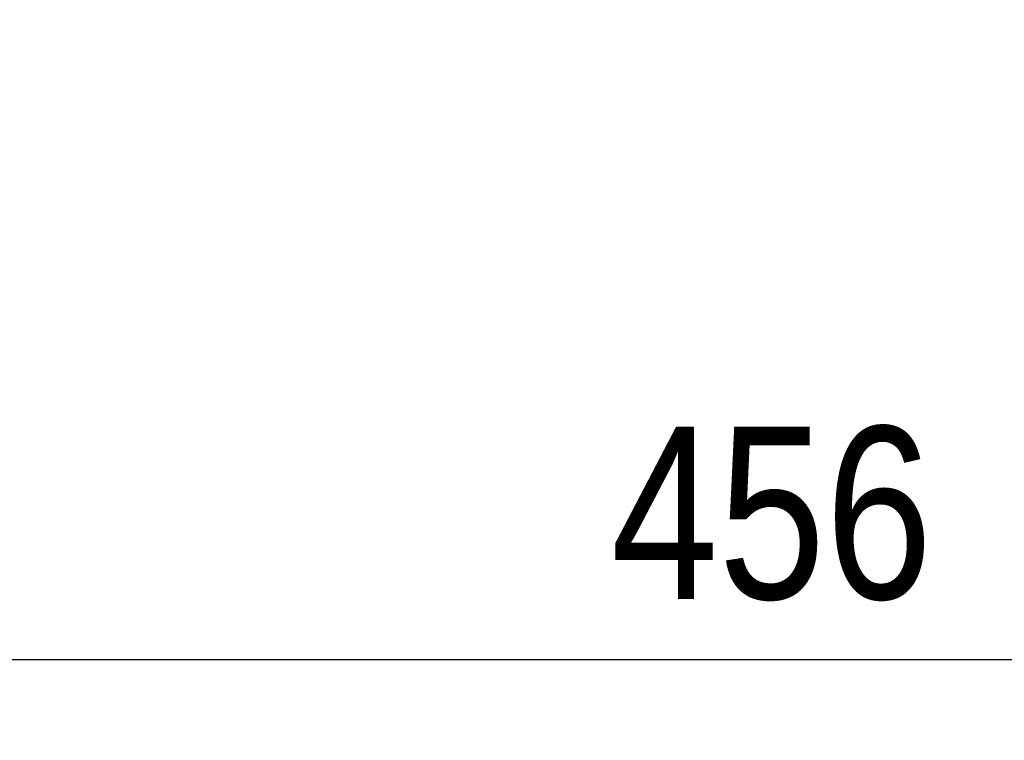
# Model space of a CAD drawing. Header units: millimetres. Extents: x -5941 to 19721, y -9230 to 6433.
# Tile 93 of 204: x 5801 to 5904, y -4027 to -3952. Entities that reach past the tile are written whole.
import ezdxf

# ---------------------------------------------------------------- set-up
doc = ezdxf.new("R2010")
doc.units = ezdxf.units.MM
doc.layers.add('A_wymiary', color=55, linetype='Continuous')
doc.styles.add('ARIAL', font='arial.ttf', dxfattribs={"width": 0.8})
doc.dimstyles.new('100', dxfattribs={"dimscale": 100, "dimtxt": 0.18, "dimasz": 0.013, "dimexe": 0.2, "dimexo": 0, "dimgap": 0.06, "dimtad": 1, "dimdec": 1, "dimrnd": 0.5, "dimzin": 12, "dimdsep": 46, "dimtxsty": 'ARIAL', "dimblk": 'wymiar', "dimcen": 0, "dimdle": 0.2, "dimse1": 1, "dimse2": 1, "dimclrd": 256, "dimclre": 40, "dimclrt": 3, "dimaunit": 1, "dimadec": 0, "dimazin": 0, "dimtfac": 0.4, "dimtdec": 1, "dimtix": 1, "dimtmove": 2, "dimatfit": 3, "dimldrblk": 'wymiar', "dimfxl": 0, "dimtvp": 0.88, "dimtolj": 1, "dimtzin": 12, "dimarcsym": 0})

# ---------------------------------------------------------------- blocks, each defined once
blk = doc.blocks.new('wymiar')
at = {"color": 0, "ltscale": 100}
blk.add_line((0, -6.5), (0, 6.5), dxfattribs=at)
at = {"color": 0, "ltscale": 100, "const_width": 0.5}
blk.add_lwpolyline([(-3.25, -3.25), (3.25, 3.25)], dxfattribs=at)
blk = doc.blocks.new('*D112')
at = {"layer": 'A_wymiary', "lineweight": -2}
blk.add_line((5653.33, -4018.44), (6106.73, -4018.44), dxfattribs=at)
at = {"layer": 'Defpoints', "color": 0}
for p in [(5652.03, -3935.05), (6108.03, -3935.05), (6108.03, -4018.44)]:
    blk.add_point(p, dxfattribs=at)
at = {"layer": 'A_wymiary', "lineweight": -2, "xscale": 1.3, "yscale": 1.3, "zscale": 1.3, "rotation": 180}
blk.add_blockref('wymiar', (5652.03, -4018.44), dxfattribs=at)
at = {"layer": 'A_wymiary', "lineweight": -2, "xscale": 1.3, "yscale": 1.3, "zscale": 1.3}
blk.add_blockref('wymiar', (6108.03, -4018.44), dxfattribs=at)
at = {"layer": 'A_wymiary', "color": 3, "insert": (5880.03, -4003.25), "char_height": 18, "attachment_point": 5, "style": 'ARIAL'}
blk.add_mtext('\\A1;456', dxfattribs=at)

msp = doc.modelspace()

# ---------------------------------------------------------------- dimensions: what is measured, and where the dimension line sits
at = {"layer": 'A_wymiary'}
dim = msp.add_linear_dim(base=(6108.032, -4018.439), p1=(5652.032, -3935.053), p2=(6108.032, -3935.053), dimstyle='100', dxfattribs=at)
dim.commit()
dim.dimension.update_dxf_attribs({"geometry": '*D112', "text_midpoint": (5880.032, -4003.249)})

doc.saveas('drawing.dxf')
